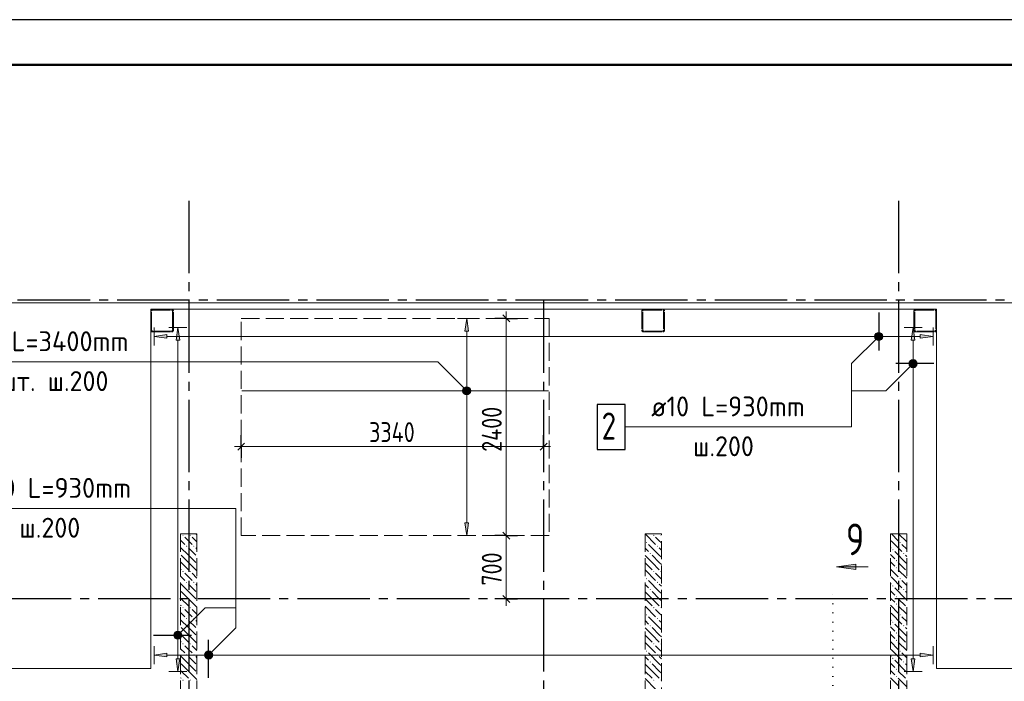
# Model space of a CAD drawing. Header units: millimetres. Extents: x 0 to 61017, y 0 to 42000.
# Tile 12 of 23: x 11933 to 22808, y 34690 to 42000. Entities that reach past the tile are written whole.
import ezdxf

# ---------------------------------------------------------------- set-up
doc = ezdxf.new("R2010")
doc.units = ezdxf.units.MM
for name, pattern in [('______2', [270, 200, -70]), ('______5', [1100, 800, -100, 100, -100]), ('______9', [100, 0, -100])]:
    doc.linetypes.add(name, pattern=pattern)
for name, color, linetype, lineweight in [('Standard', 7, 'Continuous', 25), ('ДОП Низ по Х', 7, 'Continuous', 25), ('Обрамление П-обр. равн.', 7, 'Continuous', 25), ('Оси', 40, '______5', 18), ('Позиционная метка номер позиции', 7, 'Continuous', 13), ('Примечания', 7, 'Continuous', 25), ('Узлы символ', 7, 'Continuous', 25)]:
    doc.layers.add(name, color=color, linetype=linetype, lineweight=lineweight)
doc.layers.add('ЖБ Перекрытие верхний уровень', color=7, linetype='Continuous', lineweight=25, true_color=0xe0e0ff)
doc.layers.add('ЖБ Стена верхний уровень', color=7, linetype='Continuous', lineweight=25, true_color=0x006e00)
doc.styles.add('GOST 2.304-81', font='txt')
doc.styles.add('ISOCPEUR', font='txt')

msp = doc.modelspace()

# ---------------------------------------------------------------- hatches: boundary and pattern name
at = {"layer": 'ДОП Низ по Х', "linetype": 'Continuous', "lineweight": 13, "transparency": 33554687}
for points in [[(16890, 38560), (16870, 38700), (16850, 38560)], [(16833, 37900), (16907, 37900), (16902, 37919)], [(16833, 37900), (16902, 37919), (16838, 37919)], [(16838, 37881), (16907, 37900), (16833, 37900)], [(16838, 37919), (16902, 37919), (16889, 37932)], [(16838, 37919), (16889, 37932), (16851, 37932)], [(16838, 37881), (16902, 37881), (16907, 37900)], [(16851, 37868), (16902, 37881), (16838, 37881)], [(16851, 37932), (16889, 37932), (16870, 37938)], [(16851, 37868), (16889, 37868), (16902, 37881)], [(16889, 37868), (16851, 37868), (16870, 37862)]]:
    msp.add_hatch(color=7, dxfattribs=at).paths.add_polyline_path(points)
msp.add_hatch(color=7, dxfattribs=at).paths.add_polyline_path([(16890, 36440), (16870, 36300), (16850, 36440)], flags=16)
at = {"layer": 'ЖБ Стена верхний уровень', "linetype": 'Continuous', "lineweight": 18, "transparency": 33554687}
for points in [[(13620, 38747), (13623, 38743), (13620, 38740)], [(18810, 38743), (18815, 38748), (18815, 38739)], [(21810, 38703), (21817, 38710), (21820, 38707), (21820, 38700), (21817, 38697)], [(22050, 38623), (22057, 38630), (22060, 38627), (22060, 38620), (22057, 38617)], [(13380, 38587), (13383, 38583), (13380, 38580)], [(19050, 38583), (19055, 38588), (19055, 38579)], [(13730, 36303), (13737, 36310), (13743, 36303), (13737, 36297)], [(13810, 36303), (13817, 36310), (13823, 36303), (13817, 36297)], [(18850, 36223), (18857, 36230), (18863, 36223), (18857, 36217)], [(18930, 36303), (18937, 36310), (18943, 36303), (18937, 36297)], [(19010, 36303), (19017, 36310), (19020, 36307), (19020, 36300), (19017, 36297)], [(21650, 36223), (21657, 36230), (21663, 36223), (21657, 36217)], [(13770, 36183), (13777, 36190), (13783, 36183), (13777, 36177)], [(13850, 36183), (13857, 36190), (13863, 36183), (13857, 36177)], [(18890, 36103), (18897, 36110), (18903, 36103), (18897, 36097)], [(18970, 36183), (18977, 36190), (18983, 36183), (18977, 36177)], [(21570, 36143), (21577, 36150), (21583, 36143), (21577, 36137)], [(21690, 36103), (21697, 36110), (21703, 36103), (21697, 36097)], [(21610, 36023), (21617, 36030), (21623, 36023), (21617, 36017)], [(13730, 35903), (13737, 35910), (13743, 35903), (13737, 35897)], [(13810, 35903), (13817, 35910), (13823, 35903), (13817, 35897)], [(18930, 35903), (18937, 35910), (18943, 35903), (18937, 35897)], [(19010, 35903), (19017, 35910), (19020, 35907), (19020, 35900), (19017, 35897)], [(21610, 35943), (21617, 35950), (21623, 35943), (21617, 35937)], [(13770, 35783), (13777, 35790), (13783, 35783), (13777, 35777)], [(13850, 35783), (13857, 35790), (13863, 35783), (13857, 35777)], [(18850, 35823), (18857, 35830), (18863, 35823), (18857, 35817)], [(18970, 35783), (18977, 35790), (18983, 35783), (18977, 35777)], [(21650, 35823), (21657, 35830), (21663, 35823), (21657, 35817)], [(18890, 35703), (18897, 35710), (18903, 35703), (18897, 35697)], [(21570, 35743), (21577, 35750), (21583, 35743), (21577, 35737)], [(21690, 35703), (21697, 35710), (21703, 35703), (21697, 35697)], [(21610, 35623), (21617, 35630), (21623, 35623), (21617, 35617)], [(13730, 35503), (13737, 35510), (13743, 35503), (13737, 35497)], [(13810, 35503), (13817, 35510), (13823, 35503), (13817, 35497)], [(18930, 35503), (18937, 35510), (18943, 35503), (18937, 35497)], [(19010, 35503), (19017, 35510), (19020, 35507), (19020, 35500), (19017, 35497)], [(21610, 35543), (21617, 35550), (21623, 35543), (21617, 35537)], [(13770, 35383), (13777, 35390), (13783, 35383), (13777, 35377)], [(13850, 35383), (13857, 35390), (13863, 35383), (13857, 35377)], [(18850, 35423), (18857, 35430), (18863, 35423), (18857, 35417)], [(18970, 35383), (18977, 35390), (18983, 35383), (18977, 35377)], [(21570, 35343), (21577, 35350), (21583, 35343), (21577, 35337)], [(21650, 35423), (21657, 35430), (21663, 35423), (21657, 35417)], [(18890, 35303), (18897, 35310), (18903, 35303), (18897, 35297)], [(21690, 35303), (21697, 35310), (21703, 35303), (21697, 35297)], [(21610, 35223), (21617, 35230), (21623, 35223), (21617, 35217)], [(21610, 35143), (21617, 35150), (21623, 35143), (21617, 35137)], [(13730, 35103), (13737, 35110), (13743, 35103), (13737, 35097)], [(13810, 35103), (13817, 35110), (13823, 35103), (13817, 35097)], [(18850, 35023), (18857, 35030), (18863, 35023), (18857, 35017)], [(18930, 35103), (18937, 35110), (18943, 35103), (18937, 35097)], [(19010, 35103), (19017, 35110), (19020, 35107), (19020, 35100), (19017, 35097)], [(21650, 35023), (21657, 35030), (21663, 35023), (21657, 35017)], [(13770, 34983), (13777, 34990), (13783, 34983), (13777, 34977)], [(13850, 34983), (13857, 34990), (13863, 34983), (13857, 34977)], [(18890, 34903), (18897, 34910), (18903, 34903), (18897, 34897)], [(18970, 34983), (18977, 34990), (18983, 34983), (18977, 34977)], [(21570, 34943), (21577, 34950), (21583, 34943), (21577, 34937)], [(21690, 34903), (21697, 34910), (21703, 34903), (21697, 34897)], [(21610, 34823), (21617, 34830), (21623, 34823), (21617, 34817)], [(13730, 34703), (13737, 34710), (13743, 34703), (13737, 34697)], [(13810, 34703), (13817, 34710), (13823, 34703), (13817, 34697)], [(18930, 34703), (18937, 34710), (18943, 34703), (18937, 34697)], [(19010, 34703), (19017, 34710), (19020, 34707), (19020, 34700), (19017, 34697)], [(21610, 34743), (21617, 34750), (21623, 34743), (21617, 34737)]]:
    msp.add_hatch(color=7, dxfattribs=at).paths.add_polyline_path(points, flags=16)
at = {"layer": 'Обрамление П-обр. равн.', "linetype": 'Continuous', "lineweight": 13, "transparency": 33554687}
for points in [[(13560, 38480), (13420, 38500), (13560, 38520)], [(13560, 34960), (13420, 34980), (13560, 35000)], [(13700, 34940), (13680, 34800), (13660, 34940)], [(21820, 34940), (21800, 34800), (21780, 34940)]]:
    msp.add_hatch(color=7, dxfattribs=at).paths.add_polyline_path(points, flags=16)
for points in [[(13700, 38460), (13680, 38600), (13660, 38460)], [(21381, 38477), (21381, 38523), (21375, 38500)], [(21381, 38523), (21397, 38461), (21397, 38539)], [(21381, 38523), (21381, 38477), (21397, 38461)], [(21397, 38539), (21420, 38455), (21420, 38545)], [(21397, 38539), (21397, 38461), (21420, 38455)], [(21420, 38545), (21420, 38455), (21442, 38461)], [(21420, 38545), (21442, 38461), (21442, 38539)], [(21442, 38539), (21442, 38461), (21459, 38477)], [(21442, 38539), (21459, 38477), (21459, 38523)], [(21459, 38523), (21459, 38477), (21465, 38500)], [(21820, 38460), (21800, 38600), (21780, 38460)], [(21880, 38480), (22020, 38500), (21880, 38520)], [(21755, 38200), (21845, 38200), (21839, 38223)], [(21755, 38200), (21839, 38223), (21761, 38223)], [(21761, 38177), (21845, 38200), (21755, 38200)], [(21761, 38223), (21839, 38223), (21822, 38239)], [(21761, 38223), (21822, 38239), (21777, 38239)], [(21761, 38177), (21839, 38177), (21845, 38200)], [(21777, 38161), (21839, 38177), (21761, 38177)], [(21777, 38239), (21822, 38239), (21800, 38245)], [(21777, 38161), (21822, 38161), (21839, 38177)], [(21822, 38161), (21777, 38161), (21800, 38155)], [(13641, 35222), (13719, 35222), (13702, 35239)], [(13641, 35222), (13702, 35239), (13658, 35239)], [(13658, 35239), (13702, 35239), (13680, 35245)], [(13635, 35200), (13725, 35200), (13719, 35222)], [(13635, 35200), (13719, 35222), (13641, 35222)], [(13641, 35177), (13725, 35200), (13635, 35200)], [(13641, 35177), (13719, 35177), (13725, 35200)], [(13658, 35161), (13719, 35177), (13641, 35177)], [(13658, 35161), (13702, 35161), (13719, 35177)], [(13702, 35161), (13658, 35161), (13680, 35155)], [(13981, 35002), (13997, 34941), (13997, 35019)], [(13997, 35019), (14020, 34935), (14020, 35025)], [(13997, 35019), (13997, 34941), (14020, 34935)], [(14020, 35025), (14020, 34935), (14042, 34941)], [(14020, 35025), (14042, 34941), (14042, 35019)], [(14042, 35019), (14042, 34941), (14059, 34957)], [(14042, 35019), (14059, 34957), (14059, 35002)], [(13981, 34957), (13981, 35002), (13975, 34980)], [(13981, 35002), (13981, 34957), (13997, 34941)], [(14059, 35002), (14059, 34957), (14065, 34980)], [(21880, 34960), (22020, 34980), (21880, 35000)]]:
    msp.add_hatch(color=7, dxfattribs=at).paths.add_polyline_path(points)
at = {"layer": 'Позиционная метка номер позиции', "linetype": 'Continuous', "lineweight": 13, "transparency": 33554687}
for points in [[(21452, 38468), (21388, 38532), (21377, 38511)], [(21452, 38468), (21377, 38511), (21431, 38457)], [(21431, 38457), (21377, 38511), (21377, 38489)], [(21463, 38489), (21409, 38543), (21388, 38532)], [(21463, 38489), (21388, 38532), (21452, 38468)], [(21463, 38511), (21431, 38543), (21409, 38543)], [(21463, 38511), (21409, 38543), (21463, 38489)], [(21431, 38543), (21463, 38511), (21452, 38532)], [(21431, 38457), (21377, 38489), (21409, 38457)], [(21409, 38457), (21377, 38489), (21388, 38468)], [(21832, 38168), (21768, 38232), (21757, 38211)], [(21832, 38168), (21757, 38211), (21811, 38157)], [(21811, 38157), (21757, 38211), (21757, 38189)], [(21811, 38157), (21757, 38189), (21789, 38157)], [(21789, 38157), (21757, 38189), (21768, 38168)], [(21843, 38189), (21789, 38243), (21768, 38232)], [(21843, 38189), (21768, 38232), (21832, 38168)], [(21843, 38211), (21811, 38243), (21789, 38243)], [(21843, 38211), (21789, 38243), (21843, 38189)], [(21811, 38243), (21843, 38211), (21832, 38232)], [(16838, 37868), (16881, 37943), (16827, 37889)], [(16827, 37889), (16881, 37943), (16859, 37943)], [(16827, 37889), (16859, 37943), (16827, 37911)], [(16827, 37911), (16859, 37943), (16838, 37932)], [(16838, 37868), (16902, 37932), (16881, 37943)], [(16859, 37857), (16902, 37932), (16838, 37868)], [(16859, 37857), (16913, 37911), (16902, 37932)], [(16881, 37857), (16913, 37911), (16859, 37857)], [(16881, 37857), (16913, 37889), (16913, 37911)], [(16913, 37889), (16881, 37857), (16902, 37868)], [(13648, 35232), (13723, 35189), (13669, 35243)], [(13669, 35243), (13723, 35189), (13723, 35211)], [(13669, 35243), (13723, 35211), (13691, 35243)], [(13691, 35243), (13723, 35211), (13712, 35232)], [(13637, 35211), (13712, 35168), (13648, 35232)], [(13637, 35189), (13691, 35157), (13637, 35211)], [(13637, 35211), (13691, 35157), (13712, 35168)], [(13669, 35157), (13637, 35189), (13648, 35168)], [(13637, 35189), (13669, 35157), (13691, 35157)], [(13648, 35232), (13712, 35168), (13723, 35189)], [(13988, 35012), (14063, 34969), (14009, 35023)], [(14009, 35023), (14063, 34969), (14063, 34991)], [(14009, 35023), (14063, 34991), (14031, 35023)], [(14031, 35023), (14063, 34991), (14052, 35012)], [(13977, 34991), (14052, 34948), (13988, 35012)], [(13977, 34969), (14031, 34937), (13977, 34991)], [(13977, 34991), (14031, 34937), (14052, 34948)], [(14009, 34937), (13977, 34969), (13988, 34948)], [(13977, 34969), (14009, 34937), (14031, 34937)], [(13988, 35012), (14052, 34948), (14063, 34969)]]:
    msp.add_hatch(color=7, dxfattribs=at).paths.add_polyline_path(points)
at = {"layer": 'Узлы символ', "linetype": 'Continuous', "lineweight": 13, "transparency": 33554687}
msp.add_hatch(color=7, dxfattribs=at).paths.add_polyline_path([(21166, 35924), (20956, 35954), (21166, 35984)], flags=16)

# ---------------------------------------------------------------- linework, layer by layer
at = {"layer": 'Standard', "color": 7, "linetype": 'Continuous', "lineweight": 25, "transparency": 33554687}
for p, q in [((17270, 38738), (17345, 38662)), ((14417, 37320), (14342, 37245)), ((17758, 37320), (17682, 37245)), ((17270, 36338), (17345, 36262)), ((17270, 35638), (17345, 35562))]:
    msp.add_line(p, q, dxfattribs=at)
at = {"layer": 'Standard', "color": 7, "linetype": 'Continuous', "lineweight": 13, "transparency": 33554687}
for p, q in [((17307, 38700), (17307, 38775)), ((14380, 37283), (14305, 37283)), ((17720, 37283), (14380, 37283)), ((17720, 37283), (17795, 37283)), ((17307, 36300), (17307, 35600)), ((17307, 35600), (17307, 35525))]:
    msp.add_line(p, q, dxfattribs=at)
at = {"layer": 'Standard', "color": 251, "linetype": 'Continuous', "lineweight": -3, "true_color": 0x656565, "transparency": 33554687}
for p, q in [((17307, 38700), (17182, 38700)), ((17307, 38700), (17432, 38700)), ((14380, 37283), (14380, 37408)), ((17720, 37283), (17720, 37408)), ((14380, 37283), (14380, 37158)), ((14380, 37283), (14380, 37283)), ((17720, 37283), (17720, 37158)), ((17720, 37283), (17720, 37283)), ((17307, 36300), (17182, 36300)), ((17307, 36300), (17432, 36300)), ((17307, 35600), (17182, 35600)), ((17307, 35600), (17432, 35600))]:
    msp.add_line(p, q, dxfattribs=at)
at = {"layer": 'Standard', "color": 7, "linetype": 'Continuous', "lineweight": 13, "transparency": 33554687}
msp.add_lwpolyline([(0, 0), (59400, 0), (59400, 42000), (0, 42000), (0, 0)], close=True, dxfattribs=at)
for points in [[(0, 42000), (0, 0), (59400, 0), (59400, 42000), (0, 42000)], [(59400, 42000), (0, 42000), (0, 0), (59400, 0), (59400, 42000)], [(59400, 42000), (0, 42000), (0, 0), (59400, 0), (59400, 42000)], [(17307, 38700), (17307, 37121), (17307, 37121), (17307, 36300)]]:
    msp.add_lwpolyline(points, dxfattribs=at)
at = {"layer": 'Standard', "color": 7, "linetype": 'Continuous', "lineweight": 25, "transparency": 33554687}
for points in [[(0, 42000), (0, 0), (59400, 0), (59400, 42000), (0, 42000)], [(59400, 42000), (0, 42000), (0, 0), (59400, 0), (59400, 42000)]]:
    msp.add_lwpolyline(points, dxfattribs=at)
at = {"layer": 'Standard', "color": 7, "linetype": 'Continuous', "lineweight": 50, "transparency": 33554687}
msp.add_lwpolyline([(2000, 41500), (58900, 41500), (58900, 500), (2000, 500), (2000, 41500)], close=True, dxfattribs=at)
at = {"layer": 'Standard', "color": 254, "linetype": 'Continuous', "lineweight": 18, "true_color": 0xc4c4ff, "transparency": 33554687}
msp.add_lwpolyline([(7029, 19795), (49781, 19795), (49781, 38870), (7029, 38870), (7029, 19795)], dxfattribs=at)
at = {"layer": 'ДОП Низ по Х', "color": 251, "linetype": 'Continuous', "lineweight": 13, "true_color": 0x494949, "transparency": 33554687}
for p, q in [((16870, 38700), (16770, 38700)), ((16870, 38700), (16850, 38560)), ((16890, 38560), (16870, 38700)), ((16870, 38700), (16970, 38700)), ((16870, 38700), (16870, 38700)), ((16850, 38560), (16890, 38560)), ((16870, 37930), (16870, 38560)), ((16833, 37900), (16833, 37900)), ((16870, 36440), (16870, 37870)), ((16907, 37900), (16907, 37900)), ((16870, 36300), (16850, 36440)), ((16850, 36440), (16890, 36440)), ((16890, 36440), (16870, 36300)), ((16870, 36300), (16770, 36300)), ((16870, 36300), (16970, 36300)), ((16870, 36300), (16870, 36300))]:
    msp.add_line(p, q, dxfattribs=at)
at = {"layer": 'ДОП Низ по Х', "color": 7, "linetype": 'Continuous', "lineweight": 13, "transparency": 33554687}
msp.add_line((11272, 38220), (13380, 38220), dxfattribs=at)
at = {"layer": 'ДОП Низ по Х', "color": 7, "linetype": 'Continuous', "lineweight": 18, "transparency": 33554687}
msp.add_line((14385, 37900), (17775, 37900), dxfattribs=at)
at = {"layer": 'ДОП Низ по Х', "color": 251, "linetype": 'Continuous', "lineweight": 13, "true_color": 0x494949, "transparency": 33554687}
msp.add_circle((16870, 37900), 37.5, dxfattribs=at)
at = {"layer": 'ЖБ Перекрытие верхний уровень', "color": 7, "linetype": 'Continuous', "lineweight": 18, "transparency": 33554687}
for p, q in [((22060, 38800), (13380, 38800)), ((13380, 38800), (13380, 34830)), ((22060, 34830), (22060, 38800)), ((13380, 34830), (7100, 34830)), ((28240, 34830), (22060, 34830))]:
    msp.add_line(p, q, dxfattribs=at)
at = {"layer": 'ЖБ Стена верхний уровень', "color": 251, "linetype": '______2', "lineweight": 13, "true_color": 0x656565, "transparency": 33554687}
for p, q in [((13381, 38787), (13380, 38783)), ((13380, 38783), (13380, 38780)), ((13380, 38780), (13380, 38570)), ((13383, 38790), (13381, 38787)), ((13385, 38793), (13383, 38790)), ((13387, 38795), (13385, 38793)), ((13390, 38797), (13387, 38795)), ((13393, 38799), (13390, 38797)), ((13390, 38782), (13391, 38783)), ((13390, 38780), (13390, 38782)), ((13390, 38570), (13390, 38780)), ((13391, 38785), (13392, 38786)), ((13391, 38783), (13391, 38785)), ((13392, 38786), (13394, 38788)), ((13397, 38800), (13393, 38799)), ((13394, 38788), (13395, 38789)), ((13395, 38789), (13397, 38789)), ((13400, 38800), (13397, 38800)), ((13397, 38789), (13398, 38790)), ((13398, 38790), (13400, 38790)), ((13610, 38800), (13400, 38800)), ((13400, 38790), (13610, 38790)), ((13613, 38800), (13610, 38800)), ((13610, 38790), (13612, 38790)), ((13612, 38790), (13613, 38789)), ((13617, 38799), (13613, 38800)), ((13613, 38789), (13615, 38789)), ((13615, 38789), (13616, 38788)), ((13616, 38788), (13618, 38786)), ((13620, 38797), (13617, 38799)), ((13618, 38786), (13619, 38785)), ((13619, 38785), (13619, 38783)), ((13619, 38783), (13620, 38782)), ((13623, 38795), (13620, 38797)), ((13620, 38782), (13620, 38780)), ((13620, 38780), (13620, 38570)), ((13625, 38793), (13623, 38795)), ((13627, 38790), (13625, 38793)), ((13629, 38787), (13627, 38790)), ((13630, 38783), (13629, 38787)), ((13630, 38780), (13630, 38783)), ((13630, 38570), (13630, 38780)), ((18806, 38787), (18805, 38783)), ((18805, 38783), (18805, 38780)), ((18805, 38780), (18805, 38570)), ((18808, 38790), (18806, 38787)), ((18810, 38793), (18808, 38790)), ((18812, 38795), (18810, 38793)), ((18815, 38797), (18812, 38795)), ((18818, 38799), (18815, 38797)), ((18815, 38782), (18816, 38783)), ((18815, 38780), (18815, 38782)), ((18815, 38570), (18815, 38780)), ((18816, 38785), (18817, 38786)), ((18816, 38783), (18816, 38785)), ((18817, 38786), (18819, 38788)), ((18822, 38800), (18818, 38799)), ((18819, 38788), (18820, 38789)), ((18820, 38789), (18822, 38789)), ((18825, 38800), (18822, 38800)), ((18822, 38789), (18823, 38790)), ((18823, 38790), (18825, 38790)), ((19035, 38800), (18825, 38800)), ((18825, 38790), (19035, 38790)), ((19038, 38800), (19035, 38800)), ((19035, 38790), (19037, 38790)), ((19037, 38790), (19038, 38789)), ((19042, 38799), (19038, 38800)), ((19038, 38789), (19040, 38789)), ((19040, 38789), (19041, 38788)), ((19041, 38788), (19043, 38786)), ((19045, 38797), (19042, 38799)), ((19043, 38786), (19044, 38785)), ((19044, 38785), (19044, 38783)), ((19044, 38783), (19045, 38782)), ((19048, 38795), (19045, 38797)), ((19045, 38782), (19045, 38780)), ((19045, 38780), (19045, 38570)), ((19050, 38793), (19048, 38795)), ((19052, 38790), (19050, 38793)), ((19054, 38787), (19052, 38790)), ((19055, 38783), (19054, 38787)), ((19055, 38780), (19055, 38783)), ((19055, 38570), (19055, 38780)), ((21811, 38787), (21810, 38783)), ((21810, 38783), (21810, 38780)), ((21810, 38780), (21810, 38570)), ((21813, 38790), (21811, 38787)), ((21815, 38793), (21813, 38790)), ((21817, 38795), (21815, 38793)), ((21820, 38797), (21817, 38795)), ((21823, 38799), (21820, 38797)), ((21820, 38782), (21821, 38783)), ((21820, 38780), (21820, 38782)), ((21820, 38570), (21820, 38780)), ((21821, 38785), (21822, 38786)), ((21821, 38783), (21821, 38785)), ((21822, 38786), (21824, 38788)), ((21827, 38800), (21823, 38799)), ((21824, 38788), (21825, 38789)), ((21825, 38789), (21827, 38789)), ((21830, 38800), (21827, 38800)), ((21827, 38789), (21828, 38790)), ((21828, 38790), (21830, 38790)), ((22040, 38800), (21830, 38800)), ((21830, 38790), (22040, 38790)), ((22043, 38800), (22040, 38800)), ((22040, 38790), (22042, 38790)), ((22042, 38790), (22043, 38789)), ((22047, 38799), (22043, 38800)), ((22043, 38789), (22045, 38789)), ((22045, 38789), (22046, 38788)), ((22046, 38788), (22048, 38786)), ((22050, 38797), (22047, 38799)), ((22048, 38786), (22049, 38785)), ((22049, 38785), (22049, 38783)), ((22049, 38783), (22050, 38782)), ((22053, 38795), (22050, 38797)), ((22050, 38782), (22050, 38780)), ((22050, 38780), (22050, 38570)), ((22055, 38793), (22053, 38795)), ((22057, 38790), (22055, 38793)), ((22059, 38787), (22057, 38790)), ((22060, 38783), (22059, 38787)), ((22060, 38780), (22060, 38783)), ((22060, 38570), (22060, 38780)), ((13380, 38570), (13380, 38567)), ((13380, 38567), (13381, 38563)), ((13381, 38563), (13383, 38560)), ((13383, 38560), (13385, 38557)), ((13385, 38557), (13387, 38555)), ((13387, 38555), (13390, 38553)), ((13390, 38568), (13390, 38570)), ((13391, 38567), (13390, 38568)), ((13390, 38553), (13393, 38551)), ((13391, 38565), (13391, 38567)), ((13392, 38564), (13391, 38565)), ((13394, 38562), (13392, 38564)), ((13393, 38551), (13397, 38550)), ((13395, 38561), (13394, 38562)), ((13397, 38561), (13395, 38561)), ((13398, 38560), (13397, 38561)), ((13397, 38550), (13400, 38550)), ((13400, 38560), (13398, 38560)), ((13610, 38560), (13400, 38560)), ((13400, 38550), (13610, 38550)), ((13612, 38560), (13610, 38560)), ((13610, 38550), (13613, 38550)), ((13613, 38561), (13612, 38560)), ((13615, 38561), (13613, 38561)), ((13613, 38550), (13617, 38551)), ((13616, 38562), (13615, 38561)), ((13618, 38564), (13616, 38562)), ((13617, 38551), (13620, 38553)), ((13619, 38565), (13618, 38564)), ((13620, 38568), (13619, 38567)), ((13619, 38567), (13619, 38565)), ((13620, 38570), (13620, 38568)), ((13620, 38553), (13623, 38555)), ((13623, 38555), (13625, 38557)), ((13625, 38557), (13627, 38560)), ((13627, 38560), (13629, 38563)), ((13629, 38563), (13630, 38567)), ((13630, 38567), (13630, 38570)), ((18805, 38570), (18805, 38567)), ((18805, 38567), (18806, 38563)), ((18806, 38563), (18808, 38560)), ((18808, 38560), (18810, 38557)), ((18810, 38557), (18812, 38555)), ((18812, 38555), (18815, 38553)), ((18815, 38568), (18815, 38570)), ((18816, 38567), (18815, 38568)), ((18815, 38553), (18818, 38551)), ((18816, 38565), (18816, 38567)), ((18817, 38564), (18816, 38565)), ((18819, 38562), (18817, 38564)), ((18818, 38551), (18822, 38550)), ((18820, 38561), (18819, 38562)), ((18822, 38561), (18820, 38561)), ((18823, 38560), (18822, 38561)), ((18822, 38550), (18825, 38550)), ((18825, 38560), (18823, 38560)), ((19035, 38560), (18825, 38560)), ((18825, 38550), (19035, 38550)), ((19037, 38560), (19035, 38560)), ((19035, 38550), (19038, 38550)), ((19038, 38561), (19037, 38560)), ((19040, 38561), (19038, 38561)), ((19038, 38550), (19042, 38551)), ((19041, 38562), (19040, 38561)), ((19043, 38564), (19041, 38562)), ((19042, 38551), (19045, 38553)), ((19044, 38565), (19043, 38564)), ((19045, 38568), (19044, 38567)), ((19044, 38567), (19044, 38565)), ((19045, 38570), (19045, 38568)), ((19045, 38553), (19048, 38555)), ((19048, 38555), (19050, 38557)), ((19050, 38557), (19052, 38560)), ((19052, 38560), (19054, 38563)), ((19054, 38563), (19055, 38567)), ((19055, 38567), (19055, 38570)), ((21810, 38570), (21810, 38567)), ((21810, 38567), (21811, 38563)), ((21811, 38563), (21813, 38560)), ((21813, 38560), (21815, 38557)), ((21815, 38557), (21817, 38555)), ((21817, 38555), (21820, 38553)), ((21820, 38568), (21820, 38570)), ((21821, 38567), (21820, 38568)), ((21820, 38553), (21823, 38551)), ((21821, 38565), (21821, 38567)), ((21822, 38564), (21821, 38565)), ((21824, 38562), (21822, 38564)), ((21823, 38551), (21827, 38550)), ((21825, 38561), (21824, 38562)), ((21827, 38561), (21825, 38561)), ((21828, 38560), (21827, 38561)), ((21827, 38550), (21830, 38550)), ((21830, 38560), (21828, 38560)), ((22040, 38560), (21830, 38560)), ((21830, 38550), (22040, 38550)), ((22042, 38560), (22040, 38560)), ((22040, 38550), (22043, 38550)), ((22043, 38561), (22042, 38560)), ((22045, 38561), (22043, 38561)), ((22043, 38550), (22047, 38551)), ((22046, 38562), (22045, 38561)), ((22048, 38564), (22046, 38562)), ((22047, 38551), (22050, 38553)), ((22049, 38565), (22048, 38564)), ((22050, 38568), (22049, 38567)), ((22049, 38567), (22049, 38565)), ((22050, 38570), (22050, 38568)), ((22050, 38553), (22053, 38555)), ((22053, 38555), (22055, 38557)), ((22055, 38557), (22057, 38560)), ((22057, 38560), (22059, 38563)), ((22059, 38563), (22060, 38567)), ((22060, 38567), (22060, 38570)), ((13710, 36320), (13710, 34500)), ((13890, 36320), (13710, 36320)), ((13890, 34500), (13890, 36320)), ((19020, 36320), (18840, 36320)), ((18840, 36320), (18840, 33520)), ((19020, 34420), (19020, 36320)), ((21730, 36320), (21550, 36320)), ((21550, 36320), (21550, 34500)), ((21730, 34500), (21730, 36320))]:
    msp.add_line(p, q, dxfattribs=at)
at = {"layer": 'ЖБ Стена верхний уровень', "color": 9, "linetype": 'Continuous', "lineweight": 18, "true_color": 0xc7c7c7, "transparency": 33554687}
for p, q in [((13380, 38740), (13390, 38730)), ((13400, 38800), (13410, 38790)), ((13570, 38790), (13560, 38800)), ((18840, 38800), (18850, 38790)), ((18920, 38800), (18930, 38790)), ((19000, 38800), (19010, 38790)), ((19045, 38755), (19055, 38745)), ((21812, 38788), (21820, 38780)), ((21970, 38790), (21960, 38800)), ((22040, 38800), (22060, 38780)), ((13390, 38650), (13380, 38660)), ((13620, 38660), (13630, 38650)), ((18805, 38675), (18815, 38665)), ((19045, 38675), (19055, 38665)), ((21820, 38620), (21810, 38630)), ((22050, 38710), (22060, 38700)), ((13400, 38560), (13410, 38550)), ((13480, 38560), (13490, 38550)), ((13620, 38580), (13630, 38570)), ((18805, 38595), (18815, 38585)), ((18840, 38560), (18850, 38550)), ((18930, 38550), (18920, 38560)), ((19000, 38560), (19010, 38550)), ((21880, 38560), (21890, 38550)), ((22040, 38560), (22048, 38552)), ((13710, 36250), (13757, 36203)), ((13797, 36243), (13757, 36283)), ((13837, 36203), (13797, 36243)), ((13837, 36283), (13890, 36230)), ((13880, 36320), (13890, 36310)), ((18840, 36320), (18957, 36203)), ((18997, 36243), (18957, 36283)), ((19020, 36220), (18997, 36243)), ((21557, 36243), (21677, 36123)), ((21560, 36320), (21637, 36243)), ((21640, 36320), (21730, 36230)), ((13797, 36083), (13710, 36170)), ((13797, 36163), (13877, 36083)), ((13877, 36163), (13890, 36150)), ((18840, 36160), (18877, 36123)), ((18997, 36083), (18877, 36203)), ((18997, 36163), (19020, 36140)), ((21550, 36170), (21557, 36163)), ((21717, 36003), (21597, 36123)), ((21730, 36150), (21677, 36203)), ((13717, 36003), (13710, 36010)), ((13717, 36083), (13797, 36003)), ((13717, 36003), (13797, 35923)), ((13797, 36083), (13877, 36003)), ((13797, 36003), (13890, 35910)), ((18917, 36003), (18840, 36080)), ((18840, 36000), (18917, 35923)), ((18917, 36083), (18997, 36003)), ((18917, 36003), (18997, 35923)), ((18997, 36083), (19020, 36060)), ((18997, 36003), (19020, 35980)), ((21550, 36090), (21597, 36043)), ((21557, 36003), (21550, 36010)), ((21597, 35963), (21557, 36003)), ((21637, 36003), (21717, 35923)), ((21717, 36083), (21730, 36070)), ((21717, 36003), (21730, 35990)), ((13710, 35930), (13717, 35923)), ((18840, 35920), (18957, 35803)), ((21550, 35930), (21637, 35843)), ((21637, 35923), (21730, 35830)), ((13710, 35850), (13757, 35803)), ((13797, 35843), (13757, 35883)), ((13837, 35803), (13797, 35843)), ((13837, 35883), (13890, 35830)), ((18997, 35683), (18877, 35803)), ((18997, 35843), (18957, 35883)), ((19020, 35820), (18997, 35843)), ((21557, 35843), (21677, 35723)), ((21730, 35750), (21677, 35803)), ((13797, 35683), (13710, 35770)), ((13717, 35683), (13797, 35603)), ((13797, 35763), (13877, 35683)), ((13797, 35683), (13877, 35603)), ((13877, 35763), (13890, 35750)), ((18840, 35760), (18877, 35723)), ((18917, 35603), (18840, 35680)), ((18917, 35683), (18997, 35603)), ((18997, 35763), (19020, 35740)), ((18997, 35683), (19020, 35660)), ((21550, 35770), (21557, 35763)), ((21550, 35690), (21597, 35643)), ((21717, 35603), (21597, 35723)), ((21717, 35683), (21730, 35670)), ((13717, 35603), (13710, 35610)), ((13717, 35603), (13797, 35523)), ((13797, 35603), (13890, 35510)), ((18840, 35600), (18917, 35523)), ((18917, 35603), (18997, 35523)), ((18997, 35603), (19020, 35580)), ((21557, 35603), (21550, 35610)), ((21597, 35563), (21557, 35603)), ((21637, 35603), (21717, 35523)), ((21717, 35603), (21730, 35590)), ((13710, 35530), (13717, 35523)), ((13797, 35443), (13757, 35483)), ((13837, 35483), (13890, 35430)), ((18840, 35520), (18957, 35403)), ((18997, 35443), (18957, 35483)), ((21550, 35530), (21637, 35443)), ((21637, 35523), (21730, 35430)), ((13710, 35450), (13757, 35403)), ((13797, 35283), (13710, 35370)), ((13837, 35403), (13797, 35443)), ((13797, 35363), (13877, 35283)), ((13877, 35363), (13890, 35350)), ((18840, 35360), (18877, 35323)), ((18997, 35283), (18877, 35403)), ((19020, 35420), (18997, 35443)), ((18997, 35363), (19020, 35340)), ((21550, 35370), (21557, 35363)), ((21557, 35443), (21677, 35323)), ((21730, 35350), (21677, 35403)), ((13717, 35283), (13797, 35203)), ((13797, 35283), (13877, 35203)), ((18917, 35203), (18840, 35280)), ((18917, 35283), (18997, 35203)), ((18997, 35283), (19020, 35260)), ((21550, 35290), (21597, 35243)), ((21717, 35203), (21597, 35323)), ((21717, 35283), (21730, 35270)), ((13717, 35203), (13710, 35210)), ((13710, 35130), (13717, 35123)), ((13717, 35203), (13797, 35123)), ((13797, 35203), (13890, 35110)), ((18840, 35200), (18917, 35123)), ((18917, 35203), (18997, 35123)), ((18997, 35203), (19020, 35180)), ((21557, 35203), (21550, 35210)), ((21550, 35130), (21637, 35043)), ((21597, 35163), (21557, 35203)), ((21637, 35203), (21717, 35123)), ((21717, 35203), (21730, 35190)), ((13710, 35050), (13757, 35003)), ((13797, 35043), (13757, 35083)), ((13837, 35003), (13797, 35043)), ((13837, 35083), (13890, 35030)), ((18840, 35120), (18957, 35003)), ((18997, 35043), (18957, 35083)), ((19020, 35020), (18997, 35043)), ((21557, 35043), (21677, 34923)), ((21637, 35123), (21730, 35030)), ((13797, 34883), (13710, 34970)), ((13797, 34963), (13877, 34883)), ((13877, 34963), (13890, 34950)), ((18840, 34960), (18877, 34923)), ((18997, 34883), (18877, 35003)), ((18997, 34963), (19020, 34940)), ((21550, 34970), (21557, 34963)), ((21717, 34803), (21597, 34923)), ((21730, 34950), (21677, 35003)), ((13717, 34803), (13710, 34810)), ((13717, 34883), (13797, 34803)), ((13717, 34803), (13797, 34723)), ((13797, 34883), (13877, 34803)), ((13797, 34803), (13890, 34710)), ((18917, 34803), (18840, 34880)), ((18840, 34800), (18917, 34723)), ((18917, 34883), (18997, 34803)), ((18917, 34803), (18997, 34723)), ((18997, 34883), (19020, 34860)), ((18997, 34803), (19020, 34780)), ((21550, 34890), (21597, 34843)), ((21557, 34803), (21550, 34810)), ((21597, 34763), (21557, 34803)), ((21637, 34803), (21717, 34723)), ((21717, 34883), (21730, 34870)), ((21717, 34803), (21730, 34790)), ((13710, 34730), (13717, 34723)), ((18840, 34720), (18957, 34603)), ((21550, 34730), (21637, 34643)), ((21637, 34723), (21730, 34630))]:
    msp.add_line(p, q, dxfattribs=at)
at = {"layer": 'Обрамление П-обр. равн.', "color": 7, "linetype": 'Continuous', "lineweight": 25, "transparency": 33554687}
for p, q in [((21420, 38765), (21420, 38345)), ((22030, 38200), (21610, 38200)), ((13410, 35200), (13830, 35200)), ((14020, 34730), (14020, 35150))]:
    msp.add_line(p, q, dxfattribs=at)
at = {"layer": 'Обрамление П-обр. равн.', "color": 251, "linetype": 'Continuous', "lineweight": 13, "true_color": 0x494949, "transparency": 33554687}
for p, q in [((13420, 38500), (13420, 38600)), ((13420, 38500), (13560, 38520)), ((13560, 38480), (13420, 38500)), ((13420, 38500), (13420, 38400)), ((13420, 38500), (13420, 38500)), ((13560, 38520), (13560, 38480)), ((13560, 38500), (21390, 38500)), ((13680, 38600), (13580, 38600)), ((13680, 38600), (13660, 38460)), ((13700, 38460), (13680, 38600)), ((13680, 38600), (13780, 38600)), ((13680, 38600), (13680, 38600)), ((21420, 38545), (21420, 38545)), ((21450, 38500), (21880, 38500)), ((21800, 38600), (21700, 38600)), ((21800, 38600), (21780, 38460)), ((21820, 38460), (21800, 38600)), ((21800, 38600), (21900, 38600)), ((21800, 38600), (21800, 38600)), ((22020, 38500), (21880, 38520)), ((21880, 38520), (21880, 38480)), ((21880, 38480), (22020, 38500)), ((22020, 38500), (22020, 38600)), ((22020, 38500), (22020, 38400)), ((22020, 38500), (22020, 38500)), ((13660, 38460), (13700, 38460)), ((13680, 35230), (13680, 38460)), ((21420, 38455), (21420, 38455)), ((21780, 38460), (21820, 38460)), ((21800, 38230), (21800, 38460)), ((21755, 38200), (21755, 38200)), ((21800, 34940), (21800, 38170)), ((21845, 38200), (21845, 38200)), ((13635, 35200), (13635, 35200)), ((13680, 34940), (13680, 35170)), ((13725, 35200), (13725, 35200)), ((13420, 34980), (13420, 35080)), ((14020, 35025), (14020, 35025)), ((22020, 34980), (22020, 35080)), ((13420, 34980), (13560, 35000)), ((13560, 34960), (13420, 34980)), ((13420, 34980), (13420, 34880)), ((13420, 34980), (13420, 34980)), ((13560, 35000), (13560, 34960)), ((13560, 34980), (13990, 34980)), ((13680, 34800), (13660, 34940)), ((13660, 34940), (13700, 34940)), ((13700, 34940), (13680, 34800)), ((14020, 34935), (14020, 34935)), ((14050, 34980), (21880, 34980)), ((21800, 34800), (21780, 34940)), ((21780, 34940), (21820, 34940)), ((21820, 34940), (21800, 34800)), ((22020, 34980), (21880, 35000)), ((21880, 35000), (21880, 34960)), ((21880, 34960), (22020, 34980)), ((22020, 34980), (22020, 34880)), ((22020, 34980), (22020, 34980)), ((13680, 34800), (13580, 34800)), ((13680, 34800), (13780, 34800)), ((13680, 34800), (13680, 34800)), ((21800, 34800), (21700, 34800)), ((21800, 34800), (21900, 34800)), ((21800, 34800), (21800, 34800))]:
    msp.add_line(p, q, dxfattribs=at)
at = {"layer": 'Обрамление П-обр. равн.', "color": 7, "linetype": 'Continuous', "lineweight": 25, "transparency": 33554687}
msp.add_lwpolyline([(18310, 37250), (18620, 37250), (18620, 37750), (18310, 37750), (18310, 37250)], dxfattribs=at)
at = {"layer": 'Обрамление П-обр. равн.', "color": 251, "linetype": 'Continuous', "lineweight": 13, "true_color": 0x494949, "transparency": 33554687}
for centre in [(21420, 38500), (21800, 38200), (13680, 35200), (14020, 34980)]:
    msp.add_circle(centre, 45, dxfattribs=at)
at = {"layer": 'Оси', "color": 8, "linetype": '______5', "lineweight": -3, "transparency": 33554687}
for p, q in [((13800, 40000), (13800, 16970)), ((21640, 40000), (21640, 16970)), ((43510, 38900), (4600, 38900)), ((17720, 38900), (17720, 16970)), ((43300, 35600), (4600, 35600))]:
    msp.add_line(p, q, dxfattribs=at)
at = {"layer": 'Позиционная метка номер позиции', "color": 7, "linetype": 'Continuous', "lineweight": 13, "transparency": 33554687}
for p, q in [((21388, 38532), (21388, 38532)), ((21452, 38532), (21452, 38532)), ((21388, 38468), (21388, 38468)), ((21452, 38468), (21452, 38468)), ((21768, 38232), (21768, 38232)), ((21832, 38232), (21832, 38232)), ((21768, 38168), (21768, 38168)), ((21832, 38168), (21832, 38168)), ((16838, 37932), (16838, 37932)), ((16838, 37868), (16838, 37868)), ((16902, 37932), (16902, 37932)), ((16902, 37868), (16902, 37868)), ((13648, 35232), (13648, 35232)), ((13648, 35168), (13648, 35168)), ((13712, 35232), (13712, 35232)), ((13712, 35168), (13712, 35168)), ((13988, 35012), (13988, 35012)), ((13988, 34948), (13988, 34948)), ((14052, 35012), (14052, 35012)), ((14052, 34948), (14052, 34948))]:
    msp.add_line(p, q, dxfattribs=at)
for points in [[(21420, 38500), (21120, 38200), (21120, 37500), (18620, 37500)], [(16870, 37900), (16550, 38220), (11180, 38220)], [(21800, 38200), (21500, 37900), (21120, 37900), (21120, 37500), (18620, 37500)], [(14020, 34980), (14320, 35280), (14320, 36600), (11180, 36600)], [(13680, 35200), (13980, 35500), (14320, 35500), (14320, 36600), (11180, 36600)]]:
    msp.add_lwpolyline(points, dxfattribs=at)
for centre in [(21420, 38500), (21800, 38200), (16870, 37900), (13680, 35200), (14020, 34980)]:
    msp.add_circle(centre, 45, dxfattribs=at)
at = {"layer": 'Примечания', "color": 7, "linetype": '______2', "lineweight": 18, "transparency": 33554687}
for p, q in [((14380, 38700), (17780, 38700)), ((14380, 36300), (14380, 38700)), ((17780, 38700), (17780, 36300)), ((17780, 36300), (14380, 36300))]:
    msp.add_line(p, q, dxfattribs=at)
at = {"layer": 'Узлы символ', "color": 7, "linetype": 'Continuous', "lineweight": 13, "transparency": 33554687}
for p, q in [((20956, 35954), (21166, 35984)), ((20956, 35954), (21304, 35954)), ((20956, 35954), (20956, 35954)), ((20956, 35954), (20956, 35954)), ((20956, 35954), (20956, 35954)), ((21166, 35924), (20956, 35954)), ((21166, 35984), (21166, 35924)), ((21166, 35954), (21181, 35954))]:
    msp.add_line(p, q, dxfattribs=at)
at = {"layer": 'Узлы символ', "color": 7, "linetype": '______9', "lineweight": 13, "transparency": 33554687}
msp.add_line((20915, 32442), (20915, 35731), dxfattribs=at)

# ---------------------------------------------------------------- texts
at = {"layer": 'Standard', "color": 7, "linetype": 'Continuous', "lineweight": 25, "transparency": 33554687, "char_height": 220, "attachment_point": 7, "rotation": 90, "style": 'GOST 2.304-81'}
for s, insert, width in [('2400', (17257, 37226), 672.63), ('700', (17257, 35747), 531.97)]:
    msp.add_mtext(s, dxfattribs=dict(at, insert=insert, width=width))
at = {"layer": 'Standard', "color": 7, "linetype": 'Continuous', "lineweight": 25, "transparency": 33554687, "insert": (15792, 37333), "char_height": 220, "width": 641.48, "attachment_point": 7, "style": 'GOST 2.304-81'}
msp.add_mtext('3340', dxfattribs=at)
at = {"layer": 'ДОП Низ по Х', "color": 7, "linetype": 'Continuous', "lineweight": 13, "transparency": 33554687, "char_height": 220, "attachment_point": 7, "style": 'ISOCPEUR'}
for s, insert, width in [('\\W0.96;ø10 L=3400mm ', (11292, 38337), 2172.61), ('\\W0.95;13шт. ш.200 ', (11468, 37897), 1819.89)]:
    msp.add_mtext(s, dxfattribs=dict(at, insert=insert, width=width))
at = {"layer": 'Обрамление П-обр. равн.', "color": 7, "linetype": 'Continuous', "lineweight": 13, "transparency": 33554687, "attachment_point": 7, "style": 'ISOCPEUR'}
for s, insert, char_height, width in [('\\W0.96;ø10 L=930mm ', (18908, 37617), 220, 1996.29), ('\\W0.78;2', (18360, 37360), 300, 326.41), ('\\W0.95;ш.200 ', (19370, 37177), 220, 962.13), ('\\W0.96;ø10 L=930mm ', (11468, 36717), 220, 1996.29), ('\\W0.95;ш.200 ', (11930, 36277), 220, 962.14)]:
    msp.add_mtext(s, dxfattribs=dict(at, insert=insert, char_height=char_height, width=width))
at = {"layer": 'Узлы символ', "color": 7, "linetype": 'Continuous', "lineweight": 35, "transparency": 33554687, "insert": (21059, 36083), "char_height": 350, "width": 380.8, "attachment_point": 7, "style": 'ISOCPEUR'}
msp.add_mtext('\\W0.78;9', dxfattribs=at)

doc.saveas('drawing.dxf')
